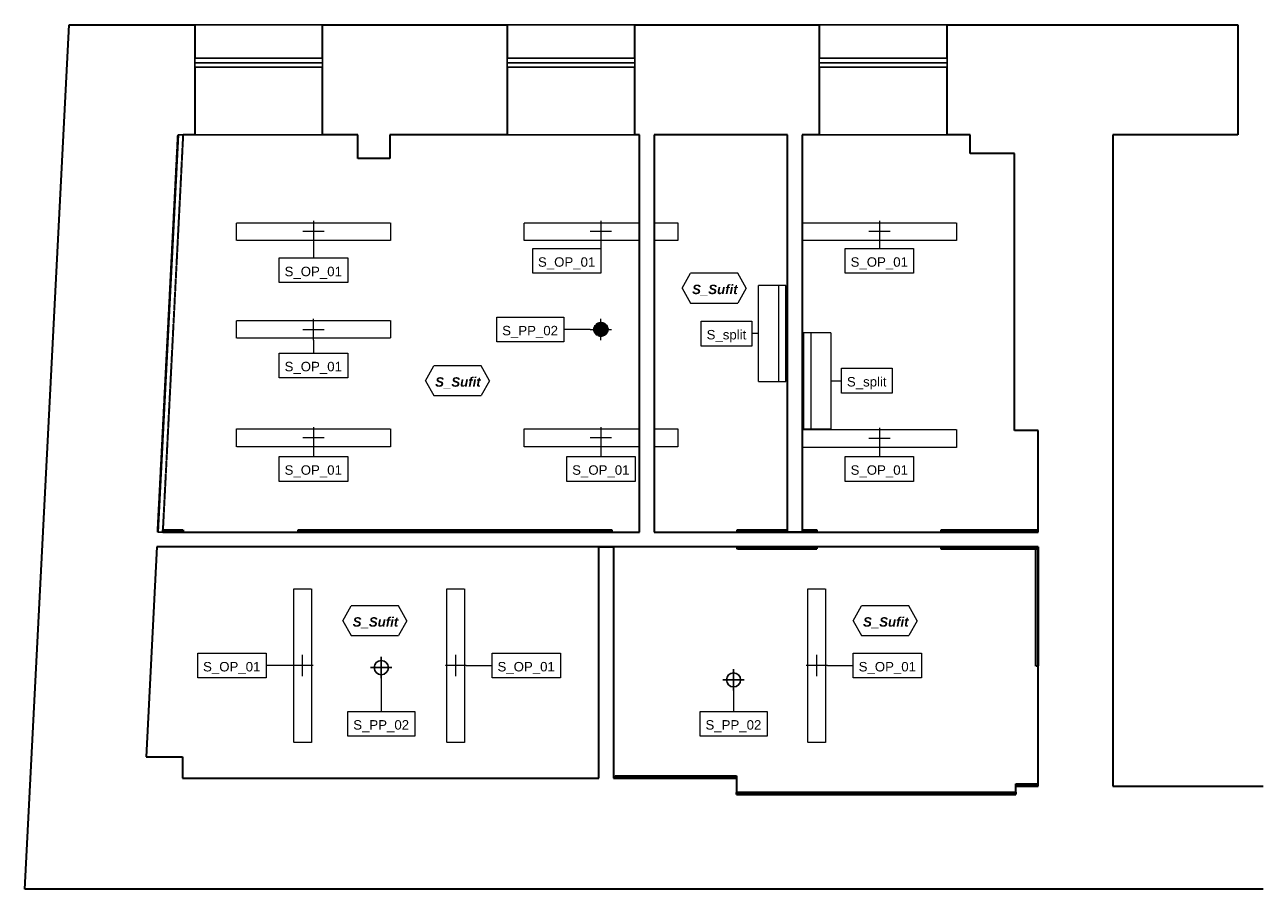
# Model space of a CAD drawing. Header units: centimetres. Extents: x -916 to 131, y 2044 to 2775.
import ezdxf

# ---------------------------------------------------------------- set-up
doc = ezdxf.new("R2010")
doc.units = ezdxf.units.CM
doc.linetypes.add('Wyburzony', pattern=[0.48, 0.32, -0.16])
for name, color, linetype, lineweight in [('Elementy szczegółów', 8, 'Continuous', 25), ('Krawędzie wspólne-1', 135, 'Continuous', 18), ('Krawędzie wspólne-2', 241, 'Wyburzony', 18), ('Modele ogólne-1', 241, 'Wyburzony', 18), ('Oprawy oświetleniowe-1', 241, 'Wyburzony', 18), ('Oprawy oświetleniowe-2', 254, 'Wyburzony', 18), ('Oprawy oświetleniowe-3', 10, 'Wyburzony', 18), ('Oprawy oświetleniowe-4', 8, 'Continuous', 25), ('Oznaczenia wielu kategorii', 250, 'Continuous', 9), ('Oznaczenia wielu kategorii-1', 7, 'Continuous', 9), ('Ściany', 8, 'Continuous', 25), ('Ściany-1', 55, 'Continuous', 35), ('Ściany-2', 21, 'Wyburzony', 35), ('Ściany-3', 7, 'Continuous', 35)]:
    doc.layers.add(name, color=color, linetype=linetype, lineweight=lineweight)
doc.styles.add('Arial', font='arial.ttf', dxfattribs={"height": 8})
doc.styles.add('Arial_B_I', font='arialbi.ttf', dxfattribs={"height": 8})

# ---------------------------------------------------------------- blocks, each defined once
blk = doc.blocks.new('Zabudowa_szachtu - Zabudowa_szachtu-810167-Rzut_sufitu istniejacy')
at = {"layer": 'Ściany-1'}
for p, q in [((-813.3, 2156.1), (-782.5, 2156.1)), ((-782.5, 2156.1), (-782.5, 2138.1)), ((-782.5, 2138.1), (-486.9, 2138.1))]:
    blk.add_line(p, q, dxfattribs=at)
blk = doc.blocks.new('Zabudowa_szachtu1 - Zabudowa_szachtu-810303-Rzut_sufitu istniejacy')
at = {"layer": 'Ściany-1'}
for p, q in [((-116.8, 2666.1), (-116.8, 2682.1)), ((-79.2, 2666.1), (-116.8, 2666.1)), ((-79.2, 2432.1), (-79.2, 2666.1)), ((-59.2, 2432.1), (-79.2, 2432.1))]:
    blk.add_line(p, q, dxfattribs=at)
blk = doc.blocks.new('Zabudowa_szachtu2 - Zabudowa_szachtu-810501-Rzut_sufitu istniejacy')
at = {"layer": 'Ściany-1'}
for p, q in [((-634.2, 2662.1), (-634.2, 2682.1)), ((-607.2, 2682.1), (-607.2, 2662.1)), ((-607.2, 2662.1), (-634.2, 2662.1))]:
    blk.add_line(p, q, dxfattribs=at)
blk = doc.blocks.new('JANSEN_AG_Jansen_Janisol_Arte_66_window_2022 - Type 1-822849-Rzut_sufitu istniejacy')
at = {"layer": 'Elementy szczegółów'}
for p, q in [((-54, 18.1), (-54, 10.5)), ((54, 18.1), (-54, 18.1)), ((54, 14.3), (-54, 14.3)), ((54, 10.5), (54, 18.1)), ((-54, 10.5), (54, 10.5))]:
    blk.add_line(p, q, dxfattribs=at)
blk = doc.blocks.new('Wisząca_podłużna - Wisząca_okrągła-892105-Rzut_sufitu istniejacy')
at = {"layer": 'Oprawy oświetleniowe-1'}
for p, q in [((65, 7.5), (-65, 7.5)), ((-65, 7.5), (-65, -7.5)), ((0, 9), (0, -9)), ((65, -7.5), (65, 7.5)), ((-65, -7.5), (65, -7.5)), ((-9, 0), (9, 0))]:
    blk.add_line(p, q, dxfattribs=at)
blk = doc.blocks.new('Wisząca_podłużna - Wisząca_okrągła-V1-Rzut_sufitu istniejacy')
at = {"layer": 'Oprawy oświetleniowe-1'}
for p, q in [((-45, 7.5), (-65, 7.5)), ((-65, 7.5), (-65, -7.5)), ((65, 7.5), (-32.5, 7.5)), ((0, 9), (0, -9)), ((65, -7.5), (65, 7.5)), ((-65, -7.5), (-45, -7.5)), ((-32.5, -7.5), (65, -7.5)), ((-9, 0), (9, 0))]:
    blk.add_line(p, q, dxfattribs=at)
blk = doc.blocks.new('Wisząca_okrągła - Czujka ppoż_do relokacji-912156-Rzut_sufitu istniejacy')
at = {"layer": 'Oprawy oświetleniowe-3'}
blk.add_hatch(color=256, dxfattribs=at).paths.add_polyline_path([(0, 6), (1.6, 5.8), (3, 5.2), (4.2, 4.2), (5.2, 3), (5.8, 1.6), (6, 0), (5.8, -1.6), (5.2, -3), (4.2, -4.2), (3, -5.2), (1.6, -5.8), (0, -6), (-1.6, -5.8), (-3, -5.2), (-4.2, -4.2), (-5.2, -3), (-5.8, -1.6), (-6, 0), (-5.8, 1.6), (-5.2, 3), (-4.2, 4.2), (-3, 5.2), (-1.6, 5.8)])
at = {"layer": 'Oprawy oświetleniowe-2'}
for p, q in [((-9, 0), (9, 0)), ((0, 9), (0, -9))]:
    blk.add_line(p, q, dxfattribs=at)
for start, end in [(90, 270), (270, 90)]:
    blk.add_arc((0, 0), 6, start, end, dxfattribs=at)
blk = doc.blocks.new('Wisząca_okrągła - Czujka ppoż_do relokacji-V2-Rzut_sufitu istniejacy')
at = {"layer": 'Oprawy oświetleniowe-4'}
for p, q in [((-9, 0), (9, 0)), ((0, 9), (0, -9))]:
    blk.add_line(p, q, dxfattribs=at)
for start, end in [(90, 270), (270, 90)]:
    blk.add_arc((0, 0), 6, start, end, dxfattribs=at)
blk = doc.blocks.new('Klimakonwektor_1072_310_230 - Relokowany-918232-Rzut_sufitu istniejacy')
at = {"layer": 'Modele ogólne-1'}
for p, q in [((-32.3, 30.5), (48.9, 30.5)), ((-32.3, 13.5), (-32.3, 7.5)), ((-32.3, 13.5), (48.9, 13.5)), ((48.9, 7.5), (48.9, 13.5)), ((-32.3, 7.5), (48.9, 7.5))]:
    blk.add_line(p, q, dxfattribs=at)
for points in [[(-32.3, 30.5), (-32.3, 30.5), (-32.3, 24.8), (-32.3, 13.5)], [(48.9, 13.5), (48.9, 24.8), (48.9, 30.5), (48.9, 30.5)]]:
    blk.add_open_spline(points, degree=3, dxfattribs=at)
blk = doc.blocks.new('Tag_MC_Opisy_ścian - Tag_MC_Kod_key_2mm-911955-Rzut_sufitu istniejacy')
at = {"layer": 'Oznaczenia wielu kategorii'}
for p, q in [((-0.69, -0.009), (-0.515, 0.306)), ((0.485, 0.306), (-0.515, 0.306)), ((0.66, -0.009), (0.485, 0.306)), ((-0.69, -0.009), (-0.515, -0.324)), ((0.66, -0.009), (0.485, -0.324)), ((-0.515, -0.324), (0.485, -0.324))]:
    blk.add_line(p, q, dxfattribs=at)

msp = doc.modelspace()

# ---------------------------------------------------------------- linework, layer by layer
at = {"layer": 'Krawędzie wspólne-1'}
for p, q in [((-782.1, 2682.1), (-786.3, 2682.1)), ((-803.5, 2346.1), (-799.3, 2346.1)), ((-59.2, 2346.1), (-59.2, 2348.1)), ((-59.2, 2331.6), (-59.2, 2333.6)), ((-59.2, 2131.1), (-59.2, 2133.1))]:
    msp.add_line(p, q, dxfattribs=at)
at = {"layer": 'Krawędzie wspólne-2'}
for p, q in [((-786.3, 2682.1), (-782.1, 2682.1)), ((-799.3, 2346.1), (-803.5, 2346.1)), ((-271.2, 2346.1), (-271.2, 2348.1)), ((-271.2, 2348.1), (-271.2, 2346.1)), ((-258.7, 2348.1), (-258.7, 2346.1)), ((-258.7, 2346.1), (-258.7, 2348.1)), ((-59.2, 2348.1), (-59.2, 2346.1)), ((-59.2, 2333.6), (-59.2, 2331.6)), ((-59.2, 2133.1), (-59.2, 2131.1))]:
    msp.add_line(p, q, dxfattribs=at)
at = {"layer": 'Oznaczenia wielu kategorii'}
for p, q in [((-671.8, 2591.2), (-671.8, 2577.9)), ((-428.8, 2591.2), (-428.8, 2575.4)), ((-193.3, 2591.2), (-193.3, 2585.9)), ((-437.8, 2517.5), (-460.2, 2517.5)), ((-295.5, 2513.9), (-301.1, 2513.9)), ((-671.8, 2508.5), (-671.8, 2497.4)), ((-234.5, 2474.1), (-225.4, 2474.1)), ((-671.8, 2416.8), (-671.8, 2410)), ((-428.8, 2416.8), (-428.8, 2410)), ((-193.3, 2416.2), (-193.3, 2410)), ((-690, 2233.2), (-711.9, 2233.2)), ((-542.6, 2233.2), (-520.7, 2233.2)), ((-237.4, 2233.2), (-215.5, 2233.2)), ((-614.5, 2222.5), (-614.5, 2194.5)), ((-316.7, 2212.1), (-316.7, 2194.5))]:
    msp.add_line(p, q, dxfattribs=at)
at = {"layer": 'Oznaczenia wielu kategorii', "flags": 128}
for points in [[(-700.7, 2577.9), (-642.9, 2577.9), (-642.9, 2557), (-700.7, 2557)], [(-486.5, 2585.9), (-428.8, 2585.9), (-428.8, 2565), (-486.5, 2565)], [(-222.2, 2585.9), (-164.5, 2585.9), (-164.5, 2565), (-222.2, 2565)], [(-516.9, 2527.9), (-460.2, 2527.9), (-460.2, 2507), (-516.9, 2507)], [(-344.1, 2524.4), (-301.1, 2524.4), (-301.1, 2503.4), (-344.1, 2503.4)], [(-700.7, 2497.4), (-642.9, 2497.4), (-642.9, 2476.5), (-700.7, 2476.5)], [(-225.4, 2484.6), (-182.5, 2484.6), (-182.5, 2463.6), (-225.4, 2463.6)], [(-700.7, 2410), (-642.9, 2410), (-642.9, 2389), (-700.7, 2389)], [(-457.6, 2410), (-399.9, 2410), (-399.9, 2389), (-457.6, 2389)], [(-222.2, 2410), (-164.5, 2410), (-164.5, 2389), (-222.2, 2389)], [(-769.7, 2243.7), (-711.9, 2243.7), (-711.9, 2222.8), (-769.7, 2222.8)], [(-520.7, 2243.7), (-463, 2243.7), (-463, 2222.8), (-520.7, 2222.8)], [(-215.5, 2243.7), (-157.7, 2243.7), (-157.7, 2222.8), (-215.5, 2222.8)], [(-642.8, 2194.5), (-586.1, 2194.5), (-586.1, 2173.5), (-642.8, 2173.5)], [(-345, 2194.5), (-288.3, 2194.5), (-288.3, 2173.5), (-345, 2173.5)]]:
    msp.add_lwpolyline(points, close=True, dxfattribs=at)
at = {"layer": 'Ściany'}
for p, q in [((-664.2, 2775.1), (-772.2, 2775.1)), ((-400.2, 2775.1), (-508.2, 2775.1)), ((-136.2, 2775.1), (-244.2, 2775.1)), ((-772.2, 2682.1), (-664.2, 2682.1)), ((-508.2, 2682.1), (-400.2, 2682.1)), ((-244.2, 2682.1), (-136.2, 2682.1))]:
    msp.add_line(p, q, dxfattribs=at)
at = {"layer": 'Ściany-1'}
for p, q in [((-915.9, 2044.1), (-878.4, 2775.1)), ((-878.4, 2775.1), (-772.2, 2775.1)), ((-772.2, 2775.1), (-772.2, 2746.6)), ((-664.2, 2775.1), (-508.2, 2775.1)), ((-664.2, 2746.6), (-664.2, 2775.1)), ((-508.2, 2775.1), (-508.2, 2746.6)), ((-400.2, 2775.1), (-244.2, 2775.1)), ((-400.2, 2746.6), (-400.2, 2775.1)), ((-244.2, 2775.1), (-244.2, 2746.6)), ((-136.2, 2775.1), (109.5, 2775.1)), ((-136.2, 2746.6), (-136.2, 2775.1)), ((109.5, 2775.1), (109.5, 2682.1)), ((-772.2, 2739), (-772.2, 2682.1)), ((-664.2, 2682.1), (-664.2, 2739)), ((-508.2, 2739), (-508.2, 2682.1)), ((-400.2, 2682.1), (-400.2, 2739)), ((-244.2, 2739), (-244.2, 2682.1)), ((-136.2, 2682.1), (-136.2, 2739)), ((-786.3, 2682.1), (-803.5, 2346.1)), ((-772.2, 2682.1), (-782.1, 2682.1)), ((-634.2, 2682.1), (-664.2, 2682.1)), ((-508.2, 2682.1), (-607.2, 2682.1)), ((-396.2, 2682.1), (-400.2, 2682.1)), ((-271.2, 2682.1), (-383.7, 2682.1)), ((-244.2, 2682.1), (-258.7, 2682.1)), ((-116.8, 2682.1), (-136.2, 2682.1)), ((109.5, 2682.1), (3.8, 2682.1)), ((3.8, 2682.1), (3.8, 2131.1)), ((-59.2, 2348.1), (-59.2, 2432.1)), ((-799.3, 2346.1), (-396.2, 2346.1)), ((-383.7, 2346.1), (-59.2, 2346.1)), ((-804.2, 2333.6), (-813.3, 2156.1)), ((-59.2, 2333.6), (-804.2, 2333.6)), ((-59.2, 2133.1), (-59.2, 2331.6)), ((-486.9, 2138.1), (-430.7, 2138.1)), ((-418.2, 2138.1), (-314.2, 2138.1)), ((-314.2, 2140.1), (-314.2, 2124.1)), ((-78.2, 2124.1), (-78.2, 2133.1)), ((-78.2, 2131.1), (-59.2, 2131.1)), ((3.8, 2131.1), (131.1, 2131.1)), ((-314.2, 2124.1), (-78.2, 2124.1)), ((131.1, 2044.1), (-915.9, 2044.1))]:
    msp.add_line(p, q, dxfattribs=at)
at = {"layer": 'Ściany-2'}
for p, q in [((-803.5, 2346.1), (-786.3, 2682.1)), ((-782.1, 2682.1), (-799.3, 2346.1)), ((-271.2, 2348.1), (-271.2, 2682.1)), ((-258.7, 2682.1), (-258.7, 2348.1)), ((-799.3, 2348.1), (-781.9, 2348.1)), ((-799.3, 2346.1), (-799.3, 2348.1)), ((-781.9, 2346.1), (-799.3, 2346.1)), ((-781.9, 2348.1), (-781.9, 2346.1)), ((-684.7, 2346.1), (-684.7, 2348.1)), ((-684.7, 2348.1), (-419.7, 2348.1)), ((-419.7, 2346.1), (-684.7, 2346.1)), ((-419.7, 2348.1), (-419.7, 2346.1)), ((-313.6, 2346.1), (-313.6, 2348.1)), ((-313.6, 2348.1), (-271.2, 2348.1)), ((-246.3, 2346.1), (-313.6, 2346.1)), ((-258.7, 2348.1), (-246.3, 2348.1)), ((-246.3, 2348.1), (-246.3, 2346.1)), ((-141.1, 2346.1), (-141.1, 2348.1)), ((-141.1, 2348.1), (-59.2, 2348.1)), ((-59.2, 2346.1), (-141.1, 2346.1)), ((-430.7, 2138.1), (-430.7, 2333.6)), ((-430.7, 2333.6), (-418.2, 2333.6)), ((-418.2, 2333.6), (-418.2, 2138.1)), ((-313.6, 2333.6), (-246.3, 2333.6)), ((-313.6, 2331.6), (-313.6, 2333.6)), ((-246.3, 2331.6), (-313.6, 2331.6)), ((-246.3, 2333.6), (-246.3, 2331.6)), ((-141.1, 2333.6), (-59.2, 2333.6)), ((-141.1, 2331.6), (-141.1, 2333.6)), ((-59.2, 2331.6), (-141.1, 2331.6)), ((-61.2, 2232.8), (-61.2, 2333.6)), ((-61.2, 2333.6), (-59.2, 2333.6)), ((-59.2, 2333.6), (-59.2, 2232.8)), ((-59.2, 2232.8), (-61.2, 2232.8)), ((-416.8, 2138.1), (-416.8, 2140.1)), ((-416.8, 2140.1), (-314.2, 2140.1)), ((-314.2, 2138.1), (-416.8, 2138.1)), ((-314.2, 2124.1), (-314.2, 2126.1)), ((-314.2, 2126.1), (-78.2, 2126.1)), ((-78.2, 2133.1), (-59.2, 2133.1)), ((-59.2, 2131.1), (-78.2, 2131.1)), ((-78.2, 2126.1), (-78.2, 2124.1)), ((-78.2, 2124.1), (-314.2, 2124.1))]:
    msp.add_line(p, q, dxfattribs=at)
at = {"layer": 'Ściany-3'}
for p, q in [((-396.2, 2346.1), (-396.2, 2682.1)), ((-383.7, 2682.1), (-383.7, 2346.1))]:
    msp.add_line(p, q, dxfattribs=at)

# ---------------------------------------------------------------- block references
at = {"layer": 'Elementy szczegółów'}
for p in [(-718.2, 2728.6), (-454.2, 2728.6), (-190.2, 2728.6)]:
    msp.add_blockref('JANSEN_AG_Jansen_Janisol_Arte_66_window_2022 - Type 1-822849-Rzut_sufitu istniejacy', p, dxfattribs=at)
at = {"layer": 'Modele ogólne-1'}
for p, rotation in [((-265, 2505.6), 89.99999999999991), ((-265, 2482.4), 269.9999999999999)]:
    msp.add_blockref('Klimakonwektor_1072_310_230 - Relokowany-918232-Rzut_sufitu istniejacy', p, dxfattribs=dict(at, rotation=rotation))
at = {"layer": 'Oprawy oświetleniowe-1', "extrusion": (0, 0, -1)}
for name, p in [('Wisząca_podłużna - Wisząca_okrągła-892105-Rzut_sufitu istniejacy', (671.8, 2600.2)), ('Wisząca_podłużna - Wisząca_okrągła-V1-Rzut_sufitu istniejacy', (428.8, 2600.2)), ('Wisząca_podłużna - Wisząca_okrągła-892105-Rzut_sufitu istniejacy', (193.3, 2600.2)), ('Wisząca_podłużna - Wisząca_okrągła-892105-Rzut_sufitu istniejacy', (671.8, 2425.8)), ('Wisząca_podłużna - Wisząca_okrągła-V1-Rzut_sufitu istniejacy', (428.8, 2425.8)), ('Wisząca_podłużna - Wisząca_okrągła-892105-Rzut_sufitu istniejacy', (193.3, 2425.2))]:
    msp.add_blockref(name, p, dxfattribs=at)
for p, rotation in [((671.8, 2517.5), 180), ((681, 2233.2), 89.9999999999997), ((551.6, 2233.2), 89.9999999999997), ((246.4, 2233.2), 89.9999999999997)]:
    msp.add_blockref('Wisząca_podłużna - Wisząca_okrągła-892105-Rzut_sufitu istniejacy', p, dxfattribs=dict(at, rotation=rotation))
at = {"layer": 'Oprawy oświetleniowe-2', "extrusion": (0, 0, -1), "rotation": 180}
msp.add_blockref('Wisząca_okrągła - Czujka ppoż_do relokacji-912156-Rzut_sufitu istniejacy', (428.8, 2517.5), dxfattribs=at)
at = {"layer": 'Oprawy oświetleniowe-4', "extrusion": (0, 0, -1), "rotation": 180}
for p in [(614.5, 2231.5), (316.7, 2221.1)]:
    msp.add_blockref('Wisząca_okrągła - Czujka ppoż_do relokacji-V2-Rzut_sufitu istniejacy', p, dxfattribs=at)
at = {"layer": 'Oznaczenia wielu kategorii', "xscale": 39.99999999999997, "yscale": 39.99999999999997, "zscale": 39.99999999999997}
for p in [(-332.4, 2552.7), (-549.5, 2474.4), (-619.3, 2271.5), (-187.9, 2271.5)]:
    msp.add_blockref('Tag_MC_Opisy_ścian - Tag_MC_Kod_key_2mm-911955-Rzut_sufitu istniejacy', p, dxfattribs=at)
at = {"layer": 'Ściany'}
for name in ['Zabudowa_szachtu2 - Zabudowa_szachtu-810501-Rzut_sufitu istniejacy', 'Zabudowa_szachtu1 - Zabudowa_szachtu-810303-Rzut_sufitu istniejacy', 'Zabudowa_szachtu - Zabudowa_szachtu-810167-Rzut_sufitu istniejacy']:
    msp.add_blockref(name, (0, 0), dxfattribs=at)

# ---------------------------------------------------------------- texts
at = {"layer": 'Oznaczenia wielu kategorii-1', "char_height": 8, "attachment_point": 5, "line_spacing_factor": 0.936439}
for s, insert, width, style in [('\\pxqc,t5,10,15,20,25,30,35,40,45,50,55,60,65,70,75,80,85,90,95,100,105,110,115,120,125,130,135,140,145,150,155,160;{S_OP_01}', (-457.8, 2573.3), 49.76, 'Arial'), ('\\pxqc,t5,10,15,20,25,30,35,40,45,50,55,60,65,70,75,80,85,90,95,100,105,110,115,120,125,130,135,140,145,150,155,160;{S_OP_01}', (-193.5, 2573.3), 49.76, 'Arial'), ('\\pxqc,t5,10,15,20,25,30,35,40,45,50,55,60,65,70,75,80,85,90,95,100,105,110,115,120,125,130,135,140,145,150,155,160;{S_OP_01}', (-672, 2565.3), 49.76, 'Arial'), ('\\pxqc,t5,10,15,20,25,30,35,40,45,50,55,60,65,70,75,80,85,90,95,100,105,110,115,120,125,130,135,140,145,150,155,160;{S_Sufit}', (-332.5, 2550.6), 39.44, 'Arial_B_I'), ('\\pxqc,t5,10,15,20,25,30,35,40,45,50,55,60,65,70,75,80,85,90,95,100,105,110,115,120,125,130,135,140,145,150,155,160;{S_PP_02}', (-488.7, 2515.3), 48.68, 'Arial'), ('\\pxqc,t5,10,15,20,25,30,35,40,45,50,55,60,65,70,75,80,85,90,95,100,105,110,115,120,125,130,135,140,145,150,155,160;{S_split}', (-322.7, 2511.8), 34.92, 'Arial'), ('\\pxqc,t5,10,15,20,25,30,35,40,45,50,55,60,65,70,75,80,85,90,95,100,105,110,115,120,125,130,135,140,145,150,155,160;{S_OP_01}', (-672, 2484.9), 49.76, 'Arial'), ('\\pxqc,t5,10,15,20,25,30,35,40,45,50,55,60,65,70,75,80,85,90,95,100,105,110,115,120,125,130,135,140,145,150,155,160;{S_Sufit}', (-549.7, 2472.3), 39.44, 'Arial_B_I'), ('\\pxqc,t5,10,15,20,25,30,35,40,45,50,55,60,65,70,75,80,85,90,95,100,105,110,115,120,125,130,135,140,145,150,155,160;{S_split}', (-204.1, 2472), 34.92, 'Arial'), ('\\pxqc,t5,10,15,20,25,30,35,40,45,50,55,60,65,70,75,80,85,90,95,100,105,110,115,120,125,130,135,140,145,150,155,160;{S_OP_01}', (-672, 2397.4), 49.76, 'Arial'), ('\\pxqc,t5,10,15,20,25,30,35,40,45,50,55,60,65,70,75,80,85,90,95,100,105,110,115,120,125,130,135,140,145,150,155,160;{S_OP_01}', (-428.9, 2397.4), 49.76, 'Arial'), ('\\pxqc,t5,10,15,20,25,30,35,40,45,50,55,60,65,70,75,80,85,90,95,100,105,110,115,120,125,130,135,140,145,150,155,160;{S_OP_01}', (-193.5, 2397.4), 49.76, 'Arial'), ('\\pxqc,t5,10,15,20,25,30,35,40,45,50,55,60,65,70,75,80,85,90,95,100,105,110,115,120,125,130,135,140,145,150,155,160;{S_Sufit}', (-619.4, 2269.4), 39.44, 'Arial_B_I'), ('\\pxqc,t5,10,15,20,25,30,35,40,45,50,55,60,65,70,75,80,85,90,95,100,105,110,115,120,125,130,135,140,145,150,155,160;{S_Sufit}', (-188, 2269.4), 39.44, 'Arial_B_I'), ('\\pxqc,t5,10,15,20,25,30,35,40,45,50,55,60,65,70,75,80,85,90,95,100,105,110,115,120,125,130,135,140,145,150,155,160;{S_OP_01}', (-740.9, 2231.1), 49.76, 'Arial'), ('\\pxqc,t5,10,15,20,25,30,35,40,45,50,55,60,65,70,75,80,85,90,95,100,105,110,115,120,125,130,135,140,145,150,155,160;{S_OP_01}', (-492, 2231.1), 49.76, 'Arial'), ('\\pxqc,t5,10,15,20,25,30,35,40,45,50,55,60,65,70,75,80,85,90,95,100,105,110,115,120,125,130,135,140,145,150,155,160;{S_OP_01}', (-186.7, 2231.1), 49.76, 'Arial'), ('\\pxqc,t5,10,15,20,25,30,35,40,45,50,55,60,65,70,75,80,85,90,95,100,105,110,115,120,125,130,135,140,145,150,155,160;{S_PP_02}', (-614.6, 2181.9), 48.68, 'Arial'), ('\\pxqc,t5,10,15,20,25,30,35,40,45,50,55,60,65,70,75,80,85,90,95,100,105,110,115,120,125,130,135,140,145,150,155,160;{S_PP_02}', (-316.8, 2181.9), 48.68, 'Arial')]:
    msp.add_mtext(s, dxfattribs=dict(at, insert=insert, width=width, style=style))

doc.saveas('drawing.dxf')
